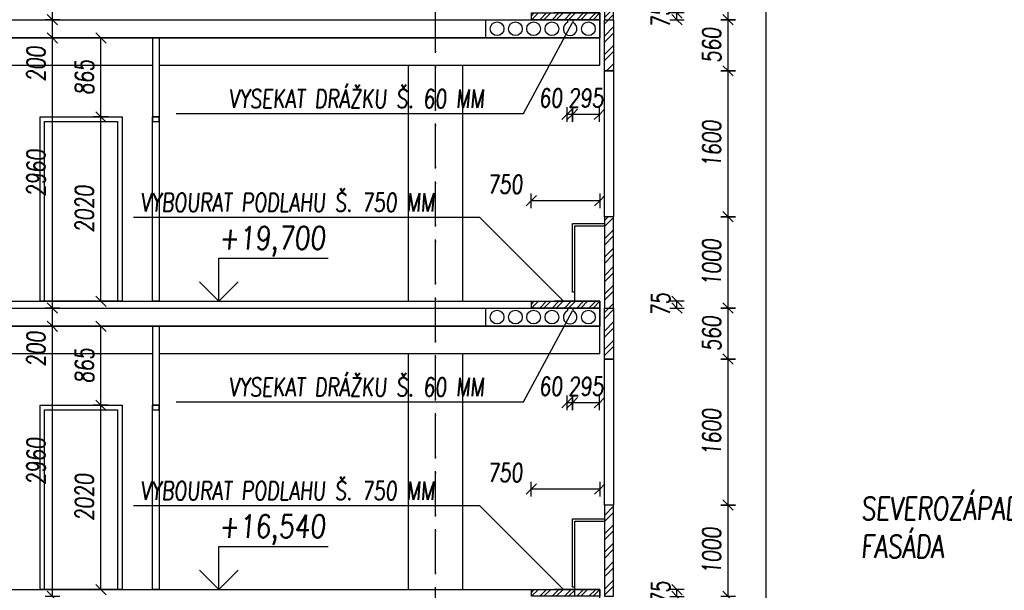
# Model space of a CAD drawing. Header units: millimetres. Extents: x 22267 to 193155, y 329430 to 541733.
# Tile 49 of 89: x 146385 to 157166, y 361061 to 367315. Entities that reach past the tile are written whole.
import ezdxf

# ---------------------------------------------------------------- set-up
doc = ezdxf.new("R2010")
doc.units = ezdxf.units.MM
doc.linetypes.add('ČERCHOVANÁ', pattern=[25.4, 12.7, -6.35, 0, -6.35])
for name, color, linetype in [('BOURÁNÍ FASÁDY', 30, 'Continuous'), ('BOURÁNÍ PODLAHY', 30, 'Continuous'), ('BOURÁNÍ PŘÍČEK', 30, 'Continuous'), ('KOTY', 7, 'Continuous'), ('KOTY_100', 7, 'Continuous'), ('KÓTY BP FASÁDA', 255, 'Continuous'), ('KÓTY BP PODLAHA', 255, 'Continuous'), ('KÓTY BP PŘÍČKY', 255, 'Continuous'), ('OK_beton', 141, 'Continuous'), ('OSY', 7, 'Continuous'), ('TENKA', 4, 'Continuous'), ('TLUSTA', 2, 'Continuous'), ('ŽB', 1, 'Continuous')]:
    doc.layers.add(name, color=color, linetype=linetype)
doc.layers.add('POMOCNA_ZU', color=200, linetype='Continuous', plot=False)
doc.styles.add('CS-ROMANS', font='romans.shx', dxfattribs={"width": 0.75, "oblique": 5})
doc.styles.add('CS-ROMANS_100', font='romans.shx', dxfattribs={"width": 0.75, "oblique": 5, "height": 200})
doc.styles.add('ROMANS', font='romans.shx', dxfattribs={"width": 0.75, "oblique": 5, "height": 200})
doc.dimstyles.new('A_KÓTA_100', dxfattribs={"dimtxt": 200, "dimasz": 4, "dimexe": 100, "dimexo": 1500, "dimgap": 80, "dimtad": 1, "dimdec": 0, "dimdsep": 46, "dimtxsty": 'CS-ROMANS_100', "dimblk": 'KOT_CARA20', "dimcen": 90, "dimse1": 1, "dimse2": 1, "dimclrd": 256, "dimclre": 256, "dimclrt": 256, "dimadec": 0, "dimazin": 0, "dimtfac": 1, "dimtdec": 0, "dimtix": 1, "dimtmove": 2, "dimatfit": 3, "dimldrblk": 'OBLIQUE', "dimfxl": 1, "dimfxlon": 1, "dimtolj": 1, "dimarcsym": 0})

# ---------------------------------------------------------------- blocks, each defined once
blk = doc.blocks.new('VÝŠKOVÁ KÓTA 1')
at = {"ltscale": 0.25}
for p, q in [((0, 3.758), (9.586, 3.758)), ((0, 0), (0, 3.758)), ((0, 0), (-1.697, 1.697)), ((0, 0), (1.697, 1.697))]:
    blk.add_line(p, q, dxfattribs=at)
at = {"style": 'ROMANS', "oblique": 5, "width": 0.8}
blk.add_attdef('VÝŠKA', (0, 4.539), '', height=2, dxfattribs=at)
blk = doc.blocks.new('KOT_CARA20')
for p, q in [((0, 0), (-14.1, -14.1)), ((0, 20), (0, -20)), ((0, 0), (14.1, 14.1))]:
    blk.add_line(p, q)
blk = doc.blocks.new('*D2881')
at = {"layer": 'Defpoints', "color": 0, "transparency": 16777216}
for p in [(152437, 367315), (152732, 367115), (152437, 366277)]:
    blk.add_point(p, dxfattribs=at)
at = {"layer": 'KÓTY BP PODLAHA', "lineweight": -2, "transparency": 16777216}
for p, q in [((152433, 366277), (152429, 366277)), ((152732, 366277), (152437, 366277)), ((152736, 366277), (152740, 366277))]:
    blk.add_line(p, q, dxfattribs=at)
at = {"layer": 'KÓTY BP PODLAHA', "lineweight": -2, "transparency": 16777216, "xscale": 4, "yscale": 4, "zscale": 4}
blk.add_blockref('KOT_CARA20', (152437, 366277), dxfattribs=at)
at = {"layer": 'KÓTY BP PODLAHA', "lineweight": -2, "transparency": 16777216, "xscale": 4, "yscale": 4, "zscale": 4, "rotation": 180}
blk.add_blockref('KOT_CARA20', (152732, 366277), dxfattribs=at)
at = {"layer": 'KÓTY BP PODLAHA', "transparency": 16777216, "insert": (152585, 366457), "char_height": 200, "attachment_point": 5, "style": 'CS-ROMANS_100'}
blk.add_mtext('\\A1;295', dxfattribs=at)
blk = doc.blocks.new('_OBLIQUE')
at = {"color": 0, "linetype": 'ByBlock', "ltscale": 15}
blk.add_line((-0.5, -0.5), (0.5, 0.5), dxfattribs=at)
blk = doc.blocks.new('*D2882')
at = {"layer": 'Defpoints', "color": 0, "transparency": 16777216}
for p in [(152377, 367315), (152437, 367315), (152377, 366277)]:
    blk.add_point(p, dxfattribs=at)
at = {"layer": 'KÓTY BP PODLAHA', "lineweight": -2, "transparency": 16777216}
for p, q in [((152373, 366277), (152369, 366277)), ((152437, 366277), (152377, 366277)), ((152441, 366277), (152445, 366277))]:
    blk.add_line(p, q, dxfattribs=at)
at = {"layer": 'KÓTY BP PODLAHA', "lineweight": -2, "transparency": 16777216, "xscale": 4, "yscale": 4, "zscale": 4}
blk.add_blockref('KOT_CARA20', (152377, 366277), dxfattribs=at)
at = {"layer": 'KÓTY BP PODLAHA', "lineweight": -2, "transparency": 16777216, "xscale": 4, "yscale": 4, "zscale": 4, "rotation": 180}
blk.add_blockref('KOT_CARA20', (152437, 366277), dxfattribs=at)
at = {"layer": 'KÓTY BP PODLAHA', "transparency": 16777216, "insert": (152199, 366457), "char_height": 200, "attachment_point": 5, "style": 'CS-ROMANS_100'}
blk.add_mtext('\\A1;60', dxfattribs=at)
blk = doc.blocks.new('*D2886')
at = {"layer": 'Defpoints', "color": 0, "transparency": 16777216}
for p in [(151987, 365331), (151987, 364230), (152737, 364230)]:
    blk.add_point(p, dxfattribs=at)
at = {"layer": 'KÓTY BP PODLAHA', "lineweight": -2, "transparency": 16777216}
blk.add_line((152733, 365331), (151991, 365331), dxfattribs=at)
at = {"layer": 'KÓTY BP PODLAHA', "lineweight": -2, "transparency": 16777216, "xscale": 4, "yscale": 4, "zscale": 4, "rotation": 180}
blk.add_blockref('KOT_CARA20', (151987, 365331), dxfattribs=at)
at = {"layer": 'KÓTY BP PODLAHA', "lineweight": -2, "transparency": 16777216, "xscale": 4, "yscale": 4, "zscale": 4}
blk.add_blockref('KOT_CARA20', (152737, 365331), dxfattribs=at)
at = {"layer": 'KÓTY BP PODLAHA', "transparency": 16777216, "insert": (151700, 365511), "char_height": 200, "attachment_point": 5, "style": 'CS-ROMANS_100'}
blk.add_mtext('\\A1;750', dxfattribs=at)
blk = doc.blocks.new('*D2884')
at = {"layer": 'Defpoints', "color": 0, "transparency": 16777216}
for p in [(152437, 364155), (152732, 363955), (152437, 363117)]:
    blk.add_point(p, dxfattribs=at)
at = {"layer": 'KÓTY BP PODLAHA', "lineweight": -2, "transparency": 16777216}
for p, q in [((152433, 363117), (152429, 363117)), ((152732, 363117), (152437, 363117)), ((152736, 363117), (152740, 363117))]:
    blk.add_line(p, q, dxfattribs=at)
at = {"layer": 'KÓTY BP PODLAHA', "lineweight": -2, "transparency": 16777216, "xscale": 4, "yscale": 4, "zscale": 4}
blk.add_blockref('KOT_CARA20', (152437, 363117), dxfattribs=at)
at = {"layer": 'KÓTY BP PODLAHA', "lineweight": -2, "transparency": 16777216, "xscale": 4, "yscale": 4, "zscale": 4, "rotation": 180}
blk.add_blockref('KOT_CARA20', (152732, 363117), dxfattribs=at)
at = {"layer": 'KÓTY BP PODLAHA', "transparency": 16777216, "insert": (152585, 363297), "char_height": 200, "attachment_point": 5, "style": 'CS-ROMANS_100'}
blk.add_mtext('\\A1;295', dxfattribs=at)
blk = doc.blocks.new('*D2885')
at = {"layer": 'Defpoints', "color": 0, "transparency": 16777216}
for p in [(152377, 364155), (152437, 364155), (152377, 363117)]:
    blk.add_point(p, dxfattribs=at)
at = {"layer": 'KÓTY BP PODLAHA', "lineweight": -2, "transparency": 16777216}
for p, q in [((152373, 363117), (152369, 363117)), ((152437, 363117), (152377, 363117)), ((152441, 363117), (152445, 363117))]:
    blk.add_line(p, q, dxfattribs=at)
at = {"layer": 'KÓTY BP PODLAHA', "lineweight": -2, "transparency": 16777216, "xscale": 4, "yscale": 4, "zscale": 4}
blk.add_blockref('KOT_CARA20', (152377, 363117), dxfattribs=at)
at = {"layer": 'KÓTY BP PODLAHA', "lineweight": -2, "transparency": 16777216, "xscale": 4, "yscale": 4, "zscale": 4, "rotation": 180}
blk.add_blockref('KOT_CARA20', (152437, 363117), dxfattribs=at)
at = {"layer": 'KÓTY BP PODLAHA', "transparency": 16777216, "insert": (152199, 363297), "char_height": 200, "attachment_point": 5, "style": 'CS-ROMANS_100'}
blk.add_mtext('\\A1;60', dxfattribs=at)
blk = doc.blocks.new('*D2889')
at = {"layer": 'Defpoints', "color": 0, "transparency": 16777216}
for p in [(151987, 362171), (151987, 361070), (152737, 361070)]:
    blk.add_point(p, dxfattribs=at)
at = {"layer": 'KÓTY BP PODLAHA', "lineweight": -2, "transparency": 16777216}
blk.add_line((152733, 362171), (151991, 362171), dxfattribs=at)
at = {"layer": 'KÓTY BP PODLAHA', "lineweight": -2, "transparency": 16777216, "xscale": 4, "yscale": 4, "zscale": 4, "rotation": 180}
blk.add_blockref('KOT_CARA20', (151987, 362171), dxfattribs=at)
at = {"layer": 'KÓTY BP PODLAHA', "lineweight": -2, "transparency": 16777216, "xscale": 4, "yscale": 4, "zscale": 4}
blk.add_blockref('KOT_CARA20', (152737, 362171), dxfattribs=at)
at = {"layer": 'KÓTY BP PODLAHA', "transparency": 16777216, "insert": (151700, 362351), "char_height": 200, "attachment_point": 5, "style": 'CS-ROMANS_100'}
blk.add_mtext('\\A1;750', dxfattribs=at)
blk = doc.blocks.new('*D2907')
at = {"layer": 'Defpoints', "color": 0, "transparency": 16777216}
for p in [(153222, 361070), (153582, 361070), (153222, 360995)]:
    blk.add_point(p, dxfattribs=at)
at = {"layer": 'KÓTY BP FASÁDA', "lineweight": -2, "transparency": 16777216}
for p, q in [((153582, 361074), (153582, 361078)), ((153582, 360995), (153582, 361070)), ((153582, 360991), (153582, 360987))]:
    blk.add_line(p, q, dxfattribs=at)
at = {"layer": 'KÓTY BP FASÁDA', "lineweight": -2, "transparency": 16777216, "xscale": 4, "yscale": 4, "zscale": 4}
for p, rotation in [((153582, 361070), 270), ((153582, 360995), 90)]:
    blk.add_blockref('KOT_CARA20', p, dxfattribs=dict(at, rotation=rotation))
at = {"layer": 'KÓTY BP FASÁDA', "transparency": 16777216, "insert": (153402, 361033), "char_height": 200, "attachment_point": 5, "rotation": 90, "style": 'CS-ROMANS_100'}
blk.add_mtext('\\A1;75', dxfattribs=at)
blk = doc.blocks.new('*D2908')
at = {"layer": 'Defpoints', "color": 0, "transparency": 16777216}
for p in [(153222, 364230), (153582, 364230), (153222, 364155)]:
    blk.add_point(p, dxfattribs=at)
at = {"layer": 'KÓTY BP FASÁDA', "lineweight": -2, "transparency": 16777216}
for p, q in [((153582, 364234), (153582, 364238)), ((153582, 364155), (153582, 364230)), ((153582, 364151), (153582, 364147))]:
    blk.add_line(p, q, dxfattribs=at)
at = {"layer": 'KÓTY BP FASÁDA', "lineweight": -2, "transparency": 16777216, "xscale": 4, "yscale": 4, "zscale": 4}
for p, rotation in [((153582, 364230), 270), ((153582, 364155), 90)]:
    blk.add_blockref('KOT_CARA20', p, dxfattribs=dict(at, rotation=rotation))
at = {"layer": 'KÓTY BP FASÁDA', "transparency": 16777216, "insert": (153402, 364193), "char_height": 200, "attachment_point": 5, "rotation": 90, "style": 'CS-ROMANS_100'}
blk.add_mtext('\\A1;75', dxfattribs=at)
blk = doc.blocks.new('*D2909')
at = {"layer": 'Defpoints', "color": 0, "transparency": 16777216}
for p in [(153222, 367390), (153222, 367315), (153582, 367390)]:
    blk.add_point(p, dxfattribs=at)
at = {"layer": 'KÓTY BP FASÁDA', "lineweight": -2, "transparency": 16777216}
for p, q in [((153582, 367394), (153582, 367398)), ((153582, 367315), (153582, 367390)), ((153582, 367311), (153582, 367307))]:
    blk.add_line(p, q, dxfattribs=at)
at = {"layer": 'KÓTY BP FASÁDA', "lineweight": -2, "transparency": 16777216, "xscale": 4, "yscale": 4, "zscale": 4}
for p, rotation in [((153582, 367390), 270), ((153582, 367315), 90)]:
    blk.add_blockref('KOT_CARA20', p, dxfattribs=dict(at, rotation=rotation))
at = {"layer": 'KÓTY BP FASÁDA', "transparency": 16777216, "insert": (153402, 367353), "char_height": 200, "attachment_point": 5, "rotation": 90, "style": 'CS-ROMANS_100'}
blk.add_mtext('\\A1;75', dxfattribs=at)
blk = doc.blocks.new('*D3019')
at = {"layer": 'Defpoints', "color": 0, "transparency": 16777216}
for p in [(152837, 361995), (154142, 361995), (152837, 360995)]:
    blk.add_point(p, dxfattribs=at)
at = {"layer": 'KÓTY BP FASÁDA', "lineweight": -2, "transparency": 16777216}
blk.add_line((154142, 360999), (154142, 361991), dxfattribs=at)
at = {"layer": 'KÓTY BP FASÁDA', "lineweight": -2, "transparency": 16777216, "xscale": 4, "yscale": 4, "zscale": 4}
for p, rotation in [((154142, 361995), 90), ((154142, 360995), 270)]:
    blk.add_blockref('KOT_CARA20', p, dxfattribs=dict(at, rotation=rotation))
at = {"layer": 'KÓTY BP FASÁDA', "transparency": 16777216, "insert": (153962, 361495), "char_height": 200, "attachment_point": 5, "rotation": 90, "style": 'CS-ROMANS_100'}
blk.add_mtext('\\A1;1000', dxfattribs=at)
blk = doc.blocks.new('*D3020')
at = {"layer": 'Defpoints', "color": 0, "transparency": 16777216}
for p in [(152837, 363595), (154142, 363595), (152837, 361995)]:
    blk.add_point(p, dxfattribs=at)
at = {"layer": 'KÓTY BP FASÁDA', "lineweight": -2, "transparency": 16777216}
blk.add_line((154142, 361999), (154142, 363591), dxfattribs=at)
at = {"layer": 'KÓTY BP FASÁDA', "lineweight": -2, "transparency": 16777216, "xscale": 4, "yscale": 4, "zscale": 4}
for p, rotation in [((154142, 363595), 90), ((154142, 361995), 270)]:
    blk.add_blockref('KOT_CARA20', p, dxfattribs=dict(at, rotation=rotation))
at = {"layer": 'KÓTY BP FASÁDA', "transparency": 16777216, "insert": (153962, 362795), "char_height": 200, "attachment_point": 5, "rotation": 90, "style": 'CS-ROMANS_100'}
blk.add_mtext('\\A1;1600', dxfattribs=at)
blk = doc.blocks.new('*D3021')
at = {"layer": 'Defpoints', "color": 0, "transparency": 16777216}
for p in [(152837, 364155), (154142, 364155), (152837, 363595)]:
    blk.add_point(p, dxfattribs=at)
at = {"layer": 'KÓTY BP FASÁDA', "lineweight": -2, "transparency": 16777216}
blk.add_line((154142, 363599), (154142, 364151), dxfattribs=at)
at = {"layer": 'KÓTY BP FASÁDA', "lineweight": -2, "transparency": 16777216, "xscale": 4, "yscale": 4, "zscale": 4}
for p, rotation in [((154142, 364155), 90), ((154142, 363595), 270)]:
    blk.add_blockref('KOT_CARA20', p, dxfattribs=dict(at, rotation=rotation))
at = {"layer": 'KÓTY BP FASÁDA', "transparency": 16777216, "insert": (153962, 363875), "char_height": 200, "attachment_point": 5, "rotation": 90, "style": 'CS-ROMANS_100'}
blk.add_mtext('\\A1;560', dxfattribs=at)
blk = doc.blocks.new('*D3022')
at = {"layer": 'Defpoints', "color": 0, "transparency": 16777216}
for p in [(152837, 365155), (154142, 365155), (152837, 364155)]:
    blk.add_point(p, dxfattribs=at)
at = {"layer": 'KÓTY BP FASÁDA', "lineweight": -2, "transparency": 16777216}
blk.add_line((154142, 364159), (154142, 365151), dxfattribs=at)
at = {"layer": 'KÓTY BP FASÁDA', "lineweight": -2, "transparency": 16777216, "xscale": 4, "yscale": 4, "zscale": 4}
for p, rotation in [((154142, 365155), 90), ((154142, 364155), 270)]:
    blk.add_blockref('KOT_CARA20', p, dxfattribs=dict(at, rotation=rotation))
at = {"layer": 'KÓTY BP FASÁDA', "transparency": 16777216, "insert": (153962, 364655), "char_height": 200, "attachment_point": 5, "rotation": 90, "style": 'CS-ROMANS_100'}
blk.add_mtext('\\A1;1000', dxfattribs=at)
blk = doc.blocks.new('*D3023')
at = {"layer": 'Defpoints', "color": 0, "transparency": 16777216}
for p in [(152837, 366755), (154142, 366755), (152837, 365155)]:
    blk.add_point(p, dxfattribs=at)
at = {"layer": 'KÓTY BP FASÁDA', "lineweight": -2, "transparency": 16777216}
blk.add_line((154142, 365159), (154142, 366751), dxfattribs=at)
at = {"layer": 'KÓTY BP FASÁDA', "lineweight": -2, "transparency": 16777216, "xscale": 4, "yscale": 4, "zscale": 4}
for p, rotation in [((154142, 366755), 90), ((154142, 365155), 270)]:
    blk.add_blockref('KOT_CARA20', p, dxfattribs=dict(at, rotation=rotation))
at = {"layer": 'KÓTY BP FASÁDA', "transparency": 16777216, "insert": (153962, 365955), "char_height": 200, "attachment_point": 5, "rotation": 90, "style": 'CS-ROMANS_100'}
blk.add_mtext('\\A1;1600', dxfattribs=at)
blk = doc.blocks.new('*D3024')
at = {"layer": 'Defpoints', "color": 0, "transparency": 16777216}
for p in [(152837, 367315), (154142, 367315), (152837, 366755)]:
    blk.add_point(p, dxfattribs=at)
at = {"layer": 'KÓTY BP FASÁDA', "lineweight": -2, "transparency": 16777216}
blk.add_line((154142, 366759), (154142, 367311), dxfattribs=at)
at = {"layer": 'KÓTY BP FASÁDA', "lineweight": -2, "transparency": 16777216, "xscale": 4, "yscale": 4, "zscale": 4}
for p, rotation in [((154142, 367315), 90), ((154142, 366755), 270)]:
    blk.add_blockref('KOT_CARA20', p, dxfattribs=dict(at, rotation=rotation))
at = {"layer": 'KÓTY BP FASÁDA', "transparency": 16777216, "insert": (153962, 367035), "char_height": 200, "attachment_point": 5, "rotation": 90, "style": 'CS-ROMANS_100'}
blk.add_mtext('\\A1;560', dxfattribs=at)
blk = doc.blocks.new('*D2977')
at = {"layer": 'Defpoints', "color": 0, "transparency": 16777216}
for p in [(152837, 368315), (154142, 368315), (152837, 367315)]:
    blk.add_point(p, dxfattribs=at)
at = {"layer": 'KÓTY BP FASÁDA', "lineweight": -2, "transparency": 16777216}
blk.add_line((154142, 367319), (154142, 368311), dxfattribs=at)
at = {"layer": 'KÓTY BP FASÁDA', "lineweight": -2, "transparency": 16777216, "xscale": 4, "yscale": 4, "zscale": 4}
for p, rotation in [((154142, 368315), 90), ((154142, 367315), 270)]:
    blk.add_blockref('KOT_CARA20', p, dxfattribs=dict(at, rotation=rotation))
at = {"layer": 'KÓTY BP FASÁDA', "transparency": 16777216, "insert": (153962, 367815), "char_height": 200, "attachment_point": 5, "rotation": 90, "style": 'CS-ROMANS_100'}
blk.add_mtext('\\A1;1000', dxfattribs=at)
blk = doc.blocks.new('*D3033')
at = {"layer": 'Defpoints', "color": 0, "transparency": 16777216}
for p in [(152837, 407305), (154557, 407305), (152887, 347755)]:
    blk.add_point(p, dxfattribs=at)
at = {"layer": 'KOTY_100', "lineweight": -2, "transparency": 16777216}
blk.add_line((154557, 347759), (154557, 407301), dxfattribs=at)
at = {"layer": 'KOTY_100', "lineweight": -2, "transparency": 16777216, "xscale": 4, "yscale": 4, "zscale": 4}
for p, rotation in [((154557, 407305), 90), ((154557, 347755), 270)]:
    blk.add_blockref('KOT_CARA20', p, dxfattribs=dict(at, rotation=rotation))
at = {"layer": 'KOTY_100', "transparency": 16777216, "insert": (154377, 377530), "char_height": 200, "attachment_point": 5, "rotation": 90, "style": 'CS-ROMANS_100'}
blk.add_mtext('\\A1;59550', dxfattribs=at)
blk = doc.blocks.new('*D3362')
at = {"layer": 'Defpoints', "color": 0, "transparency": 16777216}
for p in [(146744, 363955), (146950, 363955), (146950, 360995)]:
    blk.add_point(p, dxfattribs=at)
at = {"layer": 'KOTY_100', "lineweight": -2, "transparency": 16777216}
blk.add_line((146744, 360999), (146744, 363951), dxfattribs=at)
at = {"layer": 'KOTY_100', "lineweight": -2, "transparency": 16777216, "xscale": 4, "yscale": 4, "zscale": 4}
for p, rotation in [((146744, 363955), 90), ((146744, 360995), 270)]:
    blk.add_blockref('KOT_CARA20', p, dxfattribs=dict(at, rotation=rotation))
at = {"layer": 'KOTY_100', "transparency": 16777216, "insert": (146564, 362475), "char_height": 200, "attachment_point": 5, "rotation": 90, "style": 'CS-ROMANS_100'}
blk.add_mtext('\\A1;2960', dxfattribs=at)
blk = doc.blocks.new('*D3363')
at = {"layer": 'Defpoints', "color": 0, "transparency": 16777216}
for p in [(146744, 364155), (146957, 364155), (146950, 363955)]:
    blk.add_point(p, dxfattribs=at)
at = {"layer": 'KOTY_100', "lineweight": -2, "transparency": 16777216}
blk.add_line((146744, 363959), (146744, 364151), dxfattribs=at)
at = {"layer": 'KOTY_100', "lineweight": -2, "transparency": 16777216, "xscale": 4, "yscale": 4, "zscale": 4}
for p, rotation in [((146744, 364155), 90), ((146744, 363955), 270)]:
    blk.add_blockref('KOT_CARA20', p, dxfattribs=dict(at, rotation=rotation))
at = {"layer": 'KOTY_100', "transparency": 16777216, "insert": (146564, 363705), "char_height": 200, "attachment_point": 5, "rotation": 90, "style": 'CS-ROMANS_100'}
blk.add_mtext('\\A1;200', dxfattribs=at)
blk = doc.blocks.new('*D3364')
at = {"layer": 'Defpoints', "color": 0, "transparency": 16777216}
for p in [(146744, 367115), (146883, 367115), (146957, 364155)]:
    blk.add_point(p, dxfattribs=at)
at = {"layer": 'KOTY_100', "lineweight": -2, "transparency": 16777216}
blk.add_line((146744, 364159), (146744, 367111), dxfattribs=at)
at = {"layer": 'KOTY_100', "lineweight": -2, "transparency": 16777216, "xscale": 4, "yscale": 4, "zscale": 4}
for p, rotation in [((146744, 367115), 90), ((146744, 364155), 270)]:
    blk.add_blockref('KOT_CARA20', p, dxfattribs=dict(at, rotation=rotation))
at = {"layer": 'KOTY_100', "transparency": 16777216, "insert": (146564, 365635), "char_height": 200, "attachment_point": 5, "rotation": 90, "style": 'CS-ROMANS_100'}
blk.add_mtext('\\A1;2960', dxfattribs=at)
blk = doc.blocks.new('*D3365')
at = {"layer": 'Defpoints', "color": 0, "transparency": 16777216}
for p in [(146744, 367315), (146891, 367315), (146883, 367115)]:
    blk.add_point(p, dxfattribs=at)
at = {"layer": 'KOTY_100', "lineweight": -2, "transparency": 16777216}
blk.add_line((146744, 367119), (146744, 367311), dxfattribs=at)
at = {"layer": 'KOTY_100', "lineweight": -2, "transparency": 16777216, "xscale": 4, "yscale": 4, "zscale": 4}
for p, rotation in [((146744, 367315), 90), ((146744, 367115), 270)]:
    blk.add_blockref('KOT_CARA20', p, dxfattribs=dict(at, rotation=rotation))
at = {"layer": 'KOTY_100', "transparency": 16777216, "insert": (146564, 366831), "char_height": 200, "attachment_point": 5, "rotation": 90, "style": 'CS-ROMANS_100'}
blk.add_mtext('\\A1;200', dxfattribs=at)
blk = doc.blocks.new('*D3366')
at = {"layer": 'Defpoints', "color": 0, "transparency": 16777216}
for p in [(146744, 370275), (147029, 370275), (146891, 367315)]:
    blk.add_point(p, dxfattribs=at)
at = {"layer": 'KOTY_100', "lineweight": -2, "transparency": 16777216}
blk.add_line((146744, 367319), (146744, 370271), dxfattribs=at)
at = {"layer": 'KOTY_100', "lineweight": -2, "transparency": 16777216, "xscale": 4, "yscale": 4, "zscale": 4}
for p, rotation in [((146744, 370275), 90), ((146744, 367315), 270)]:
    blk.add_blockref('KOT_CARA20', p, dxfattribs=dict(at, rotation=rotation))
at = {"layer": 'KOTY_100', "transparency": 16777216, "insert": (146564, 368795), "char_height": 200, "attachment_point": 5, "rotation": 90, "style": 'CS-ROMANS_100'}
blk.add_mtext('\\A1;2960', dxfattribs=at)
blk = doc.blocks.new('*D3470')
at = {"layer": 'Defpoints', "color": 0, "transparency": 16777216}
for p in [(147274, 363090), (147837, 363090), (147762, 361070)]:
    blk.add_point(p, dxfattribs=at)
at = {"layer": 'KÓTY BP PŘÍČKY', "lineweight": -2, "transparency": 16777216}
blk.add_line((147274, 361074), (147274, 363086), dxfattribs=at)
at = {"layer": 'KÓTY BP PŘÍČKY', "lineweight": -2, "transparency": 16777216, "xscale": 4, "yscale": 4, "zscale": 4}
for p, rotation in [((147274, 363090), 90), ((147274, 361070), 270)]:
    blk.add_blockref('KOT_CARA20', p, dxfattribs=dict(at, rotation=rotation))
at = {"layer": 'KÓTY BP PŘÍČKY', "transparency": 16777216, "insert": (147094, 362080), "char_height": 200, "attachment_point": 5, "rotation": 90, "style": 'CS-ROMANS_100'}
blk.add_mtext('\\A1;2020', dxfattribs=at)
blk = doc.blocks.new('*D3471')
at = {"layer": 'Defpoints', "color": 0, "transparency": 16777216}
for p in [(147274, 363955), (147552, 363955), (147837, 363090)]:
    blk.add_point(p, dxfattribs=at)
at = {"layer": 'KÓTY BP PŘÍČKY', "lineweight": -2, "transparency": 16777216}
blk.add_line((147274, 363094), (147274, 363951), dxfattribs=at)
at = {"layer": 'KÓTY BP PŘÍČKY', "lineweight": -2, "transparency": 16777216, "xscale": 4, "yscale": 4, "zscale": 4}
for p, rotation in [((147274, 363955), 90), ((147274, 363090), 270)]:
    blk.add_blockref('KOT_CARA20', p, dxfattribs=dict(at, rotation=rotation))
at = {"layer": 'KÓTY BP PŘÍČKY', "transparency": 16777216, "insert": (147094, 363523), "char_height": 200, "attachment_point": 5, "rotation": 90, "style": 'CS-ROMANS_100'}
blk.add_mtext('\\A1;865', dxfattribs=at)
blk = doc.blocks.new('*D3472')
at = {"layer": 'Defpoints', "color": 0, "transparency": 16777216}
for p in [(147274, 366250), (147837, 366250), (147762, 364230)]:
    blk.add_point(p, dxfattribs=at)
at = {"layer": 'KOTY_100', "lineweight": -2, "transparency": 16777216}
blk.add_line((147274, 364234), (147274, 366246), dxfattribs=at)
at = {"layer": 'KOTY_100', "lineweight": -2, "transparency": 16777216, "xscale": 4, "yscale": 4, "zscale": 4}
for p, rotation in [((147274, 366250), 90), ((147274, 364230), 270)]:
    blk.add_blockref('KOT_CARA20', p, dxfattribs=dict(at, rotation=rotation))
at = {"layer": 'KOTY_100', "transparency": 16777216, "insert": (147094, 365240), "char_height": 200, "attachment_point": 5, "rotation": 90, "style": 'CS-ROMANS_100'}
blk.add_mtext('\\A1;2020', dxfattribs=at)
blk = doc.blocks.new('*D3473')
at = {"layer": 'Defpoints', "color": 0, "transparency": 16777216}
for p in [(147274, 367115), (147552, 367115), (147837, 366250)]:
    blk.add_point(p, dxfattribs=at)
at = {"layer": 'KOTY_100', "lineweight": -2, "transparency": 16777216}
blk.add_line((147274, 366254), (147274, 367111), dxfattribs=at)
at = {"layer": 'KOTY_100', "lineweight": -2, "transparency": 16777216, "xscale": 4, "yscale": 4, "zscale": 4}
for p, rotation in [((147274, 367115), 90), ((147274, 366250), 270)]:
    blk.add_blockref('KOT_CARA20', p, dxfattribs=dict(at, rotation=rotation))
at = {"layer": 'KOTY_100', "transparency": 16777216, "insert": (147094, 366683), "char_height": 200, "attachment_point": 5, "rotation": 90, "style": 'CS-ROMANS_100'}
blk.add_mtext('\\A1;865', dxfattribs=at)

msp = doc.modelspace()

# ---------------------------------------------------------------- hatches: boundary and pattern name
at = {"layer": 'BOURÁNÍ FASÁDY'}
h = msp.add_hatch(dxfattribs=at)
h.set_pattern_fill('ANSI32', color=256, scale=15)
h.set_pattern_definition([(45, (122276.44, 0), (-101.02788, 101.02788), []), (45, (122343.79, 0), (-101.02788, 101.02788), [])])
h.paths.add_polyline_path([(152787.4, 406600.5), (152887.4, 406600.5), (152887.4, 407305.5), (152787.4, 407305.5)])
h.paths.add_polyline_path([(152787.4, 404675.5), (152887.4, 404675.5), (152887.4, 406600.5), (152787.4, 406600.5)])
h.paths.add_polyline_path([(152887.4, 402075.5), (152787.4, 402075.5), (152787.4, 403075.5), (152887.4, 403075.5)])
h.paths.add_polyline_path([(152787.4, 401515.5), (152887.4, 401515.5), (152887.4, 402075.5), (152787.4, 402075.5)])
h.paths.add_polyline_path([(152887.4, 398915.5), (152787.4, 398915.5), (152787.4, 399915.5), (152887.4, 399915.5)])
h.paths.add_polyline_path([(152787.4, 398355.5), (152887.4, 398355.5), (152887.4, 398915.5), (152787.4, 398915.5)])
h.paths.add_polyline_path([(152887.4, 395755.5), (152787.4, 395755.5), (152787.4, 396755.5), (152887.4, 396755.5)])
h.paths.add_polyline_path([(152787.4, 395195.5), (152887.4, 395195.5), (152887.4, 395755.5), (152787.4, 395755.5)])
h.paths.add_polyline_path([(152887.4, 392595.5), (152787.4, 392595.5), (152787.4, 393595.5), (152887.4, 393595.5)])
h.paths.add_polyline_path([(152787.4, 392035.5), (152887.4, 392035.5), (152887.4, 392595.5), (152787.4, 392595.5)])
h.paths.add_polyline_path([(152887.4, 389435.5), (152787.4, 389435.5), (152787.4, 390435.5), (152887.4, 390435.5)])
h.paths.add_polyline_path([(152787.4, 388875.5), (152887.4, 388875.5), (152887.4, 389435.5), (152787.4, 389435.5)])
h.paths.add_polyline_path([(152787.4, 385715.5), (152887.4, 385715.5), (152887.4, 386275.5), (152787.4, 386275.5)])
h.paths.add_polyline_path([(152887.4, 386275.5), (152787.4, 386275.5), (152787.4, 387275.5), (152887.4, 387275.5)])
h.paths.add_polyline_path([(152887.4, 383115.5), (152787.4, 383115.5), (152787.4, 384115.5), (152887.4, 384115.5)])
h.paths.add_polyline_path([(152787.4, 382555.5), (152887.4, 382555.5), (152887.4, 383115.5), (152787.4, 383115.5)])
h.paths.add_polyline_path([(152887.4, 379955.5), (152787.4, 379955.5), (152787.4, 380955.5), (152887.4, 380955.5)])
h.paths.add_polyline_path([(152787.4, 379395.5), (152887.4, 379395.5), (152887.4, 379955.5), (152787.4, 379955.5)])
h.paths.add_polyline_path([(152887.4, 376795.5), (152787.4, 376795.5), (152787.4, 377795.5), (152887.4, 377795.5)])
h.paths.add_polyline_path([(152787.4, 376235.5), (152887.4, 376235.5), (152887.4, 376795.5), (152787.4, 376795.5)])
h.paths.add_polyline_path([(152887.4, 373635.5), (152787.4, 373635.5), (152787.4, 374635.5), (152887.4, 374635.5)])
h.paths.add_polyline_path([(152787.4, 373075.5), (152887.4, 373075.5), (152887.4, 373635.5), (152787.4, 373635.5)])
h.paths.add_polyline_path([(152887.4, 370475.5), (152787.4, 370475.5), (152787.4, 371475.5), (152887.4, 371475.5)])
h.paths.add_polyline_path([(152787.4, 369915.5), (152887.4, 369915.5), (152887.4, 370475.5), (152787.4, 370475.5)])
h.paths.add_polyline_path([(152887.4, 367315.5), (152787.4, 367315.5), (152787.4, 368315.5), (152887.4, 368315.5)])
h.paths.add_polyline_path([(152787.4, 366755.5), (152887.4, 366755.5), (152887.4, 367315.5), (152787.4, 367315.5)])
h.paths.add_polyline_path([(152887.4, 364155.5), (152787.4, 364155.5), (152787.4, 365155.5), (152887.4, 365155.5)])
h.paths.add_polyline_path([(152787.4, 363595.5), (152887.4, 363595.5), (152887.4, 364155.5), (152787.4, 364155.5)])
h.paths.add_polyline_path([(152887.4, 360995.5), (152787.4, 360995.5), (152787.4, 361995.5), (152887.4, 361995.5)])
h.paths.add_polyline_path([(152787.4, 360435.5), (152887.4, 360435.5), (152887.4, 360995.5), (152787.4, 360995.5)])
h.paths.add_polyline_path([(152887.4, 357835.5), (152787.4, 357835.5), (152787.4, 358835.5), (152887.4, 358835.5)])
h.paths.add_polyline_path([(152787.4, 357275.5), (152887.4, 357275.5), (152887.4, 357835.5), (152787.4, 357835.5)])
h.paths.add_polyline_path([(152887.4, 354675.5), (152787.4, 354675.5), (152787.4, 355675.5), (152887.4, 355675.5)])
h.paths.add_polyline_path([(152787.4, 354115.5), (152887.4, 354115.5), (152887.4, 354675.5), (152787.4, 354675.5)])
h.paths.add_polyline_path([(152887.4, 351515.5), (152787.4, 351515.5), (152787.4, 352515.5), (152887.4, 352515.5)])
h.paths.add_polyline_path([(152787.4, 350955.5), (152887.4, 350955.5), (152887.4, 351515.5), (152787.4, 351515.5)])
h.paths.add_polyline_path([(152887.4, 347755.5), (152787.4, 347755.5), (152787.4, 348355.5), (152887.4, 348355.5)])
h.paths.add_polyline_path([(152887.4, 348355.5), (152787.4, 348355.5), (152787.4, 349355.5), (152887.4, 349355.5)])
at = {"layer": 'BOURÁNÍ PODLAHY'}
h = msp.add_hatch(dxfattribs=at)
h.set_pattern_fill('ANSI32', color=256, scale=10)
h.set_pattern_definition([(45, (124885.07, -34760), (-67.35192, 67.35192), []), (45, (124929.97, -34760), (-67.35192, 67.35192), [])])
h.paths.add_polyline_path([(152437.4, 367390.5), (152737.4, 367390.5), (152737.4, 367315.5), (152437.4, 367315.5)])
h.paths.add_polyline_path([(151987.4, 367390.5), (152437.4, 367390.5), (152437.4, 367315.5), (151987.4, 367315.5)])
h = msp.add_hatch(dxfattribs=at)
h.set_pattern_fill('ANSI32', color=256, scale=10)
h.set_pattern_definition([(45, (124885.07, -37920), (-67.35192, 67.35192), []), (45, (124929.97, -37920), (-67.35192, 67.35192), [])])
h.paths.add_polyline_path([(152437.4, 364230.5), (152737.4, 364230.5), (152737.4, 364155.5), (152437.4, 364155.5)])
h.paths.add_polyline_path([(151987.4, 364230.5), (152437.4, 364230.5), (152437.4, 364155.5), (151987.4, 364155.5)])
h = msp.add_hatch(dxfattribs=at)
h.set_pattern_fill('ANSI32', color=256, scale=10)
h.set_pattern_definition([(45, (124885.07, -41080), (-67.35192, 67.35192), []), (45, (124929.97, -41080), (-67.35192, 67.35192), [])])
h.paths.add_polyline_path([(152437.4, 361070.5), (152737.4, 361070.5), (152737.4, 360995.5), (152437.4, 360995.5)])
h.paths.add_polyline_path([(151987.4, 361070.5), (152437.4, 361070.5), (152437.4, 360995.5), (151987.4, 360995.5)])

# ---------------------------------------------------------------- linework, layer by layer
at = {"layer": 'BOURÁNÍ FASÁDY'}
for points in [[(152787.4, 367315.5), (152887.4, 367315.5), (152887.4, 368315.5), (152787.4, 368315.5)], [(152887.4, 366755.5), (152787.4, 366755.5), (152787.4, 367315.5), (152887.4, 367315.5)], [(152887.4, 365155.5), (152787.4, 365155.5), (152787.4, 366755.5), (152887.4, 366755.5)], [(152787.4, 364155.5), (152887.4, 364155.5), (152887.4, 365155.5), (152787.4, 365155.5)], [(152887.4, 363595.5), (152787.4, 363595.5), (152787.4, 364155.5), (152887.4, 364155.5)], [(152887.4, 361995.5), (152787.4, 361995.5), (152787.4, 363595.5), (152887.4, 363595.5)], [(152787.4, 360995.5), (152887.4, 360995.5), (152887.4, 361995.5), (152787.4, 361995.5)]]:
    msp.add_lwpolyline(points, close=True, dxfattribs=at)
for points in [[(152462.4, 364330.5), (152437.4, 364330.5), (152437.4, 365080.5), (152787.4, 365080.5)], [(152462.4, 364230.5), (152462.4, 365055.5), (152787.4, 365055.5)], [(152462.4, 361095.5), (152437.4, 361095.5), (152437.4, 361845.5), (152787.4, 361845.5)], [(152462.4, 360995.5), (152462.4, 361820.5), (152787.4, 361820.5)]]:
    msp.add_lwpolyline(points, dxfattribs=at)
at = {"layer": 'BOURÁNÍ PODLAHY'}
for p, q in [((152382.4, 367315.5), (152382.4, 367284.2)), ((152442.4, 367315.5), (152382.4, 367315.5)), ((152437.4, 367315.5), (152737.4, 367315.5)), ((152442.4, 367315.5), (152442.4, 367284.2)), ((152382.4, 364155.5), (152382.4, 364124.2)), ((152442.4, 364155.5), (152382.4, 364155.5)), ((152437.4, 364155.5), (152737.4, 364155.5)), ((152442.4, 364155.5), (152442.4, 364124.2))]:
    msp.add_line(p, q, dxfattribs=at)
for points in [[(152737.4, 367315.5), (151987.4, 367315.5), (151987.4, 367390.5), (152737.4, 367390.5)], [(152737.4, 364155.5), (151987.4, 364155.5), (151987.4, 364230.5), (152737.4, 364230.5)], [(152737.4, 360995.5), (151987.4, 360995.5), (151987.4, 361070.5), (152737.4, 361070.5)]]:
    msp.add_lwpolyline(points, close=True, dxfattribs=at)
for centre in [(152412.4, 367215.5), (152412.4, 364055.5)]:
    msp.add_arc(centre, 75, 113.57818, 66.42182, dxfattribs=at)
at = {"layer": 'BOURÁNÍ PŘÍČEK'}
for points in [[(147837.4, 367115.5), (147837.4, 366250.5)], [(147912.4, 367115.5), (147912.4, 366250.5)], [(147837.4, 363955.5), (147837.4, 363090.5)], [(147912.4, 363955.5), (147912.4, 363090.5)]]:
    msp.add_lwpolyline(points, dxfattribs=at)
for points in [[(147507.4, 364230.5), (146607.4, 364230.5), (146607.4, 366250.5), (147507.4, 366250.5)], [(146607.4, 366250.5), (147507.4, 366250.5), (147507.4, 364230.5), (146607.4, 364230.5)], [(147912.4, 366250.5), (147837.4, 366250.5), (147837.4, 366200.5), (147912.4, 366200.5)], [(147912.4, 364230.5), (147837.4, 364230.5), (147837.4, 366250.5), (147912.4, 366250.5)], [(147837.4, 366250.5), (147912.4, 366250.5), (147912.4, 364230.5), (147837.4, 364230.5)], [(147457.4, 364230.5), (146657.4, 364230.5), (146657.4, 366200.5), (147457.4, 366200.5)], [(147507.4, 361070.5), (146607.4, 361070.5), (146607.4, 363090.5), (147507.4, 363090.5)], [(146607.4, 363090.5), (147507.4, 363090.5), (147507.4, 361070.5), (146607.4, 361070.5)], [(147457.4, 361070.5), (146657.4, 361070.5), (146657.4, 363040.5), (147457.4, 363040.5)], [(147912.4, 363090.5), (147837.4, 363090.5), (147837.4, 363040.5), (147912.4, 363040.5)], [(147912.4, 361070.5), (147837.4, 361070.5), (147837.4, 363090.5), (147912.4, 363090.5)], [(147837.4, 363090.5), (147912.4, 363090.5), (147912.4, 361070.5), (147837.4, 361070.5)]]:
    msp.add_lwpolyline(points, close=True, dxfattribs=at)
at = {"layer": 'KOTY', "linetype": 'ByBlock'}
for p, q in [((148243.2, 364230.5), (149560.3, 364230.5)), ((148243.2, 361070.5), (149560.3, 361070.5))]:
    msp.add_line(p, q, dxfattribs=at)
at = {"layer": 'KÓTY BP PODLAHA'}
for p, q in [((151900.1, 366287.7), (152437.4, 367284.2)), ((148099.2, 366287.7), (151900.1, 366287.7)), ((147632.4, 365151.6), (151418.4, 365151.6)), ((151418.4, 365151.6), (152339.5, 364230.5)), ((151900.1, 363127.7), (152437.4, 364124.2)), ((148099.2, 363127.7), (151900.1, 363127.7)), ((147632.4, 361991.6), (151418.4, 361991.6)), ((151418.4, 361991.6), (152339.5, 361070.5))]:
    msp.add_line(p, q, dxfattribs=at)
at = {"layer": 'OK_beton'}
for p, q in [((151487.4, 367115.5), (151487.4, 367315.5)), ((151487.4, 363955.5), (151487.4, 364155.5))]:
    msp.add_line(p, q, dxfattribs=at)
for centre in [(151612.4, 367215.5), (151812.4, 367215.5), (152012.4, 367215.5), (152212.4, 367215.5), (152612.4, 367215.5), (151612.4, 364055.5), (151812.4, 364055.5), (152012.4, 364055.5), (152212.4, 364055.5), (152612.4, 364055.5)]:
    msp.add_circle(centre, 75, dxfattribs=at)
at = {"layer": 'OSY', "linetype": 'ČERCHOVANÁ', "ltscale": 25}
for points in [[(150937.4, 339185.5), (150937.4, 408305.5)], [(150937.4, 331387.3), (150937.4, 408305.5)]]:
    msp.add_lwpolyline(points, dxfattribs=at)
at = {"layer": 'TENKA'}
for points in [[(146137.4, 367315.5), (152737.4, 367315.5)], [(147912.4, 366815.5), (152737.4, 366815.5), (152737.4, 367115.5), (146137.4, 367115.5), (146137.4, 366815.5), (147837.4, 366815.5)], [(150637.4, 366815.5), (150637.4, 364230.5)], [(151237.4, 364230.5), (151237.4, 366815.5)], [(146137.4, 364155.5), (152737.4, 364155.5)], [(147912.4, 363655.5), (152737.4, 363655.5), (152737.4, 363955.5), (146137.4, 363955.5), (146137.4, 363655.5), (147837.4, 363655.5)], [(150637.4, 363655.5), (150637.4, 361070.5)], [(151237.4, 361070.5), (151237.4, 363655.5)]]:
    msp.add_lwpolyline(points, dxfattribs=at)
at = {"layer": 'TLUSTA'}
for points in [[(152737.4, 367315.5), (152737.4, 367390.5), (152237.4, 367390.5)], [(152737.4, 367115.5), (152737.4, 367390.5)], [(146137.4, 367115.5), (152737.4, 367115.5)], [(146137.4, 364230.5), (152737.4, 364230.5)], [(152737.4, 364155.5), (152737.4, 364230.5), (152237.4, 364230.5)], [(152737.4, 363955.5), (152737.4, 364230.5)], [(146137.4, 363955.5), (152737.4, 363955.5)], [(146137.4, 361070.5), (152737.4, 361070.5)], [(152737.4, 360995.5), (152737.4, 361070.5), (152237.4, 361070.5)], [(152737.4, 360795.5), (152737.4, 361070.5)]]:
    msp.add_lwpolyline(points, dxfattribs=at)
at = {"layer": 'ŽB'}
for points in [[(146137.4, 367315.5), (152737.4, 367315.5), (152737.4, 367115.5), (146137.4, 367115.5)], [(146137.4, 364155.5), (152737.4, 364155.5), (152737.4, 363955.5), (146137.4, 363955.5)]]:
    msp.add_lwpolyline(points, close=True, dxfattribs=at)
for points in [[(152527.4, 367315.5), (152737.4, 367315.5), (152737.4, 367115.5), (152527.4, 367115.5)], [(152527.4, 364155.5), (152737.4, 364155.5), (152737.4, 363955.5), (152527.4, 363955.5)]]:
    msp.add_lwpolyline(points, dxfattribs=at)

# ---------------------------------------------------------------- block references
at = {"layer": 'KOTY', "xscale": 125, "yscale": 125, "zscale": 125}
for p, values in [((148566.1, 364230.5), {'VÝŠKA': '+19,700'}), ((148566.1, 361070.5), {'VÝŠKA': '+16,540'})]:
    msp.add_blockref('VÝŠKOVÁ KÓTA 1', p, dxfattribs=at).add_auto_attribs(values)

# ---------------------------------------------------------------- texts
at = {"layer": 'KÓTY BP PODLAHA', "ltscale": 15, "style": 'CS-ROMANS', "oblique": 5, "width": 0.75}
for s, p in [('VYSEKAT DRÁŽKU Š. 60 MM', (148673.3, 366348.6)), ('VYBOURAT PODLAHU Š. 750 MM ', (147705.9, 365212.6)), ('VYSEKAT DRÁŽKU Š. 60 MM', (148673.3, 363188.6)), ('VYBOURAT PODLAHU Š. 750 MM ', (147705.9, 362052.6))]:
    msp.add_text(s, height=200, dxfattribs=at).set_placement(p)
at = {"layer": 'POMOCNA_ZU', "insert": (155596.7, 361750.2), "char_height": 250, "width": 2263.701, "attachment_point": 4, "style": 'CS-ROMANS'}
msp.add_mtext('\\A1;SEVEROZÁPADNÍ\\PFASÁDA', dxfattribs=at)

# ---------------------------------------------------------------- dimensions: what is measured, and where the dimension line sits
at = {"layer": 'KOTY_100'}
for base, p1, p2, picture, middle in [((154557, 407305.5), (152887.4, 347755.5), (152837.4, 407305.5), '*D3033', (154377, 377530.5)), ((146743.9, 370275.5), (146890.7, 367315.5), (147029.1, 370275.5), '*D3366', (146563.9, 368795.5)), ((146743.9, 367115.5), (146957.4, 364155.5), (146883.2, 367115.5), '*D3364', (146563.9, 365635.5)), ((147273.6, 367115.5), (147837.4, 366250.5), (147552.4, 367115.5), '*D3473', (147093.6, 366683)), ((147273.6, 366250.5), (147761.9, 364230.5), (147837.4, 366250.5), '*D3472', (147093.6, 365240.5)), ((146743.9, 363955.5), (146950.1, 360995.5), (146950, 363955.5), '*D3362', (146563.9, 362475.5))]:
    dim = msp.add_linear_dim(base=base, p1=p1, p2=p2, angle=90, dimstyle='A_KÓTA_100', dxfattribs=at)
    dim.commit()
    dim.dimension.update_dxf_attribs({"geometry": picture, "text_midpoint": middle})
for base, p1, p2, picture, middle in [((146743.9, 367315.5), (146883.2, 367115.5), (146890.7, 367315.5), '*D3365', (146563.9, 366831.1)), ((146743.9, 364155.5), (146950, 363955.5), (146957.4, 364155.5), '*D3363', (146563.9, 363704.5))]:
    dim = msp.add_linear_dim(base=base, p1=p1, p2=p2, angle=90, dimstyle='A_KÓTA_100', dxfattribs=at)
    dim.commit()
    dim.dimension.update_dxf_attribs({"geometry": picture, "text_midpoint": middle, "dimtype": 160})
at = {"layer": 'KÓTY BP FASÁDA'}
for base, p1, p2, picture, middle in [((154141.6, 368315.5), (152837.4, 367315.5), (152837.4, 368315.5), '*D2977', (153961.6, 367815.5)), ((153581.9, 367390.5), (153222.1, 367315.5), (153222.1, 367390.5), '*D2909', (153401.9, 367353)), ((154141.6, 367315.5), (152837.4, 366755.5), (152837.4, 367315.5), '*D3024', (153961.6, 367035.5)), ((154141.6, 366755.5), (152837.4, 365155.5), (152837.4, 366755.5), '*D3023', (153961.6, 365955.5)), ((154141.6, 365155.5), (152837.4, 364155.5), (152837.4, 365155.5), '*D3022', (153961.6, 364655.5)), ((153581.9, 364230.5), (153222.1, 364155.5), (153222.1, 364230.5), '*D2908', (153401.9, 364193)), ((154141.6, 364155.5), (152837.4, 363595.5), (152837.4, 364155.5), '*D3021', (153961.6, 363875.5)), ((154141.6, 363595.5), (152837.4, 361995.5), (152837.4, 363595.5), '*D3020', (153961.6, 362795.5)), ((154141.6, 361995.5), (152837.4, 360995.5), (152837.4, 361995.5), '*D3019', (153961.6, 361495.5)), ((153581.9, 361070.5), (153222.1, 360995.5), (153222.1, 361070.5), '*D2907', (153401.9, 361033))]:
    dim = msp.add_linear_dim(base=base, p1=p1, p2=p2, angle=90, dimstyle='A_KÓTA_100', dxfattribs=at)
    dim.commit()
    dim.dimension.update_dxf_attribs({"geometry": picture, "text_midpoint": middle})
at = {"layer": 'KÓTY BP PODLAHA'}
for base, p1, p2, picture, middle in [((152377.4, 366277.2), (152437.4, 367315.5), (152377.4, 367315.5), '*D2882', (152199.5, 366457.2)), ((151987.4, 365331.2), (152737.4, 364230.5), (151987.4, 364230.5), '*D2886', (151699.7, 365511.2)), ((152377.4, 363117.2), (152437.4, 364155.5), (152377.4, 364155.5), '*D2885', (152199.5, 363297.2)), ((151987.4, 362171.2), (152737.4, 361070.5), (151987.4, 361070.5), '*D2889', (151699.7, 362351.2))]:
    dim = msp.add_linear_dim(base=base, p1=p1, p2=p2, angle=180, dimstyle='A_KÓTA_100', dxfattribs=at)
    dim.commit()
    dim.dimension.update_dxf_attribs({"geometry": picture, "text_midpoint": middle, "dimtype": 160})
for base, p1, p2, picture, middle in [((152437.4, 366277.2), (152732.4, 367115.5), (152437.4, 367315.5), '*D2881', (152584.9, 366457.2)), ((152437.4, 363117.2), (152732.4, 363955.5), (152437.4, 364155.5), '*D2884', (152584.9, 363297.2))]:
    dim = msp.add_linear_dim(base=base, p1=p1, p2=p2, angle=180, dimstyle='A_KÓTA_100', dxfattribs=at)
    dim.commit()
    dim.dimension.update_dxf_attribs({"geometry": picture, "text_midpoint": middle})
at = {"layer": 'KÓTY BP PŘÍČKY'}
for base, p1, p2, picture, middle in [((147273.6, 363955.5), (147837.4, 363090.5), (147552.4, 363955.5), '*D3471', (147093.6, 363523)), ((147273.6, 363090.5), (147761.9, 361070.5), (147837.4, 363090.5), '*D3470', (147093.6, 362080.5))]:
    dim = msp.add_linear_dim(base=base, p1=p1, p2=p2, angle=90, dimstyle='A_KÓTA_100', dxfattribs=at)
    dim.commit()
    dim.dimension.update_dxf_attribs({"geometry": picture, "text_midpoint": middle})

doc.saveas('drawing.dxf')
